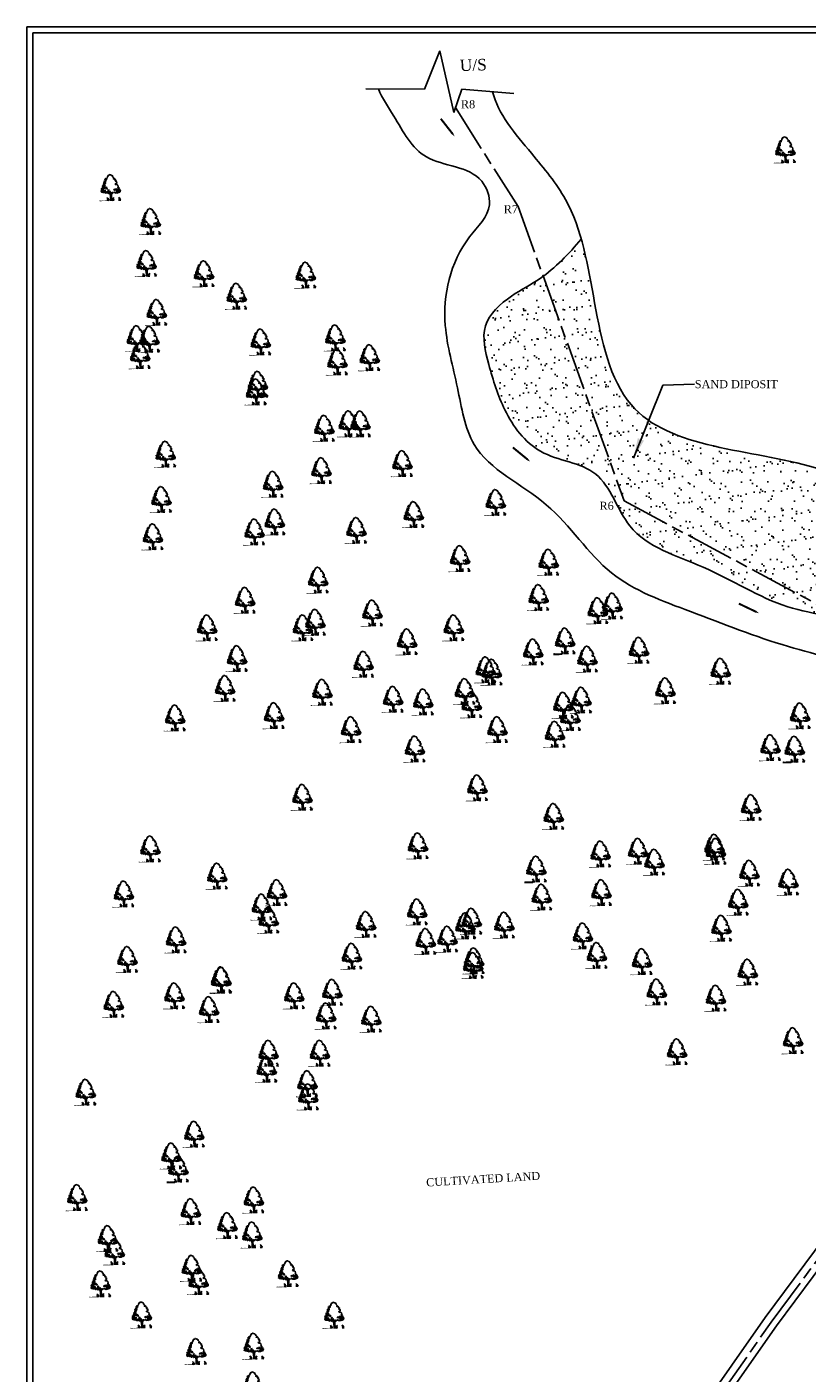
# Model space of a CAD drawing. Header units: metres. Extents: x 2367 to 3803, y 2055 to 3065.
# Tile 2 of 5: x 2367 to 2754, y 2398 to 3065. Entities that reach past the tile are written whole.
import ezdxf

# ---------------------------------------------------------------- set-up
doc = ezdxf.new("R2010")
doc.units = ezdxf.units.M
doc.header["$MEASUREMENT"] = 0
doc.linetypes.add('ACAD_ISO08W100', pattern=[36, 24, -3, 6, -3])
doc.layers.add('SECTION', color=7, linetype='Continuous')
doc.styles.get("Standard").update_dxf_attribs({"font": 'times.ttf'})
doc.dimstyles.get("Standard").update_dxf_attribs({"dimtxt": 2.851, "dimasz": 2, "dimexe": 3, "dimexo": 5, "dimgap": 0.09, "dimtad": 0, "dimdec": 4, "dimzin": 0, "dimdsep": 46, "dimtxsty": 'Standard', "dimcen": 0.09, "dimadec": 0, "dimazin": 0, "dimtfac": 1, "dimtdec": 4, "dimtofl": 0, "dimtmove": 0, "dimatfit": 3, "dimfxl": 0, "dimtolj": 1, "dimtzin": 0, "dimarcsym": 0})

# ---------------------------------------------------------------- blocks, each defined once
blk = doc.blocks.new('A$C16861002')
h = blk.add_hatch()
h.set_pattern_fill('AR-SAND,_O', color=86, scale=0.0125, angle=-7.1637)
h.set_pattern_definition([(30.3363, (-626.73594, 51.387482), (0.0022222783, 0.0239954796), [0, -0.019, 0, -0.02125, 0, -0.0203125]), (0.3363, (-626.73594, 51.387482), (0.0263487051, 0.0322427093), [0, -0.01025, 0, -0.017125, 0, -0.0065625]), (320.3363, (-626.751195, 51.3894), (0.03863172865, -0.00478416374), [0, -0.00625, 0, -0.0225, 0, -0.029375]), (310.3363, (-626.751195, 51.3894), (0.0386513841, 0.0061993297), [0, -0.003125, 0, -0.01475, 0, -0.016875])])
edge = h.paths.add_edge_path()
edge.add_spline(control_points=[(0.63, 0.14), (0.62, 0.15), (0.59, 0.15), (0.51, 0.16), (0.38, 0.17), (0.24, 0.2), (0.12, 0.19), (0.01, 0.25), (-0.01, 0.21), (-0.02, 0.2)], knot_values=[0.028153, 0.028153, 0.028153, 0.028153, 0.042705, 0.440186, 0.998352, 1.57343, 2.182336, 2.529485, 2.667956, 2.667956, 2.667956, 2.667956], degree=3, periodic=0)
edge.add_line((-0.02, 0.2), (0.62, 0.12))
edge.add_arc((0.44, 0.18), 0.185, 342.7907, 350.3646)
at = {"color": 86}
for p, q in [((0.93, 0.56), (0.91, 0.37)), ((0.93, 0.24), (0.91, 0.1)), ((0.93, 0.38), (0.92, 0.23)), ((0.94, 0.66), (0.93, 0.56)), ((0.95, 0.55), (0.97, 0.67)), ((0.96, 0.49), (0.95, 0.38)), ((0.99, 0.67), (0.97, 0.5))]:
    blk.add_line(p, q, dxfattribs=at)
for points in [[(0.99, 2.08), (1.03, 2.07), (1.04, 2.08), (1.03, 2.09), (1.06, 2.12), (1.13, 2.09), (1.13, 2.08), (1.15, 2.08), (1.17, 2.05), (1.19, 2.05), (1.24, 2.03)], [(0.99, 2.08), (0.97, 2.08), (0.87, 1.96), (0.85, 1.88), (0.83, 1.86), (0.76, 1.85)], [(1.59, 1.09), (1.6, 1.09), (1.59, 1.21), (1.54, 1.27), (1.46, 1.27), (1.4, 1.32), (1.42, 1.35), (1.51, 1.37), (1.53, 1.41), (1.53, 1.5), (1.47, 1.5), (1.45, 1.55), (1.5, 1.61), (1.48, 1.61), (1.47, 1.65), (1.43, 1.65), (1.41, 1.65), (1.44, 1.68), (1.41, 1.72), (1.41, 1.76), (1.34, 1.75), (1.31, 1.74), (1.31, 1.78), (1.37, 1.8), (1.31, 1.89), (1.27, 1.92), (1.28, 1.99), (1.24, 2.02), (1.24, 2.03)], [(0.86, 0.1), (0.89, 0.26), (0.9, 0.43), (0.9, 0.59), (0.93, 0.67)], [(1, 0.66), (0.98, 0.5), (0.97, 0.36), (0.95, 0.18), (0.93, 0.09)], [(1.3, 0.65), (1.36, 0.63), (1.4, 0.64), (1.47, 0.62), (1.53, 0.65), (1.56, 0.64), (1.56, 0.68), (1.62, 0.65), (1.69, 0.68)], [(1.58, 1), (1.58, 0.96), (1.66, 0.92), (1.68, 0.85), (1.68, 0.81), (1.73, 0.79), (1.69, 0.68)]]:
    blk.add_lwpolyline(points, dxfattribs=at)
for points in [[(0.27, 1.12), (0.28, 1.08), (0.33, 1.12), (0.37, 1.1), (0.36, 1.14), (0.33, 1.13)], [(0.41, 1.08), (0.37, 1.06), (0.39, 1.02)], [(0.41, 1.26), (0.38, 1.23), (0.43, 1.21)], [(0.51, 1.32), (0.45, 1.37), (0.41, 1.34), (0.41, 1.3)], [(0.42, 1.15), (0.44, 1.09), (0.53, 1.13), (0.46, 1.14), (0.45, 1.18)], [(0.51, 1.2), (0.48, 1.17), (0.52, 1.16)], [(0.59, 1.49), (0.51, 1.48), (0.49, 1.44), (0.52, 1.43), (0.54, 1.39), (0.5, 1.37), (0.56, 1.37), (0.56, 1.41), (0.6, 1.43), (0.6, 1.45), (0.56, 1.46)], [(0.51, 1.3), (0.49, 1.24), (0.57, 1.2), (0.6, 1.22), (0.54, 1.25)], [(0.58, 1.57), (0.57, 1.55), (0.53, 1.58)], [(0.59, 1.34), (0.55, 1.32), (0.57, 1.3), (0.61, 1.31)], [(0.61, 1.68), (0.58, 1.64), (0.61, 1.59)], [(0.65, 1.56), (0.6, 1.52), (0.66, 1.48), (0.67, 1.51), (0.65, 1.52)], [(0.65, 1.2), (0.61, 1.18), (0.62, 1.11), (0.65, 1.11), (0.64, 1.15), (0.66, 1.15), (0.69, 1.13), (0.71, 1.15)], [(0.71, 1.74), (0.71, 1.69), (0.64, 1.7), (0.69, 1.72), (0.68, 1.76)], [(0.66, 1.81), (0.71, 1.82), (0.65, 1.78)], [(0.7, 1.64), (0.66, 1.62), (0.69, 1.59)], [(0.69, 1.1), (0.71, 1.05), (0.75, 1.08)], [(0.74, 1.88), (0.72, 1.85), (0.75, 1.86)], [(0.79, 1.81), (0.74, 1.78), (0.78, 1.76)], [(1.63, 1.07), (1.59, 1.08), (1.56, 1.02), (1.58, 1.01), (1.6, 1.04)], [(0.28, 0.91), (0.23, 0.89), (0.27, 0.87)], [(0.26, 1.04), (0.3, 0.93), (0.35, 0.97)], [(0.32, 0.86), (0.29, 0.84), (0.34, 0.82), (0.36, 0.84)], [(0.35, 0.92), (0.31, 0.9), (0.38, 0.86), (0.4, 0.88)], [(0.45, 1.02), (0.39, 0.98), (0.4, 0.94), (0.46, 0.96)], [(0.44, 0.86), (0.39, 0.81), (0.44, 0.81), (0.48, 0.78)], [(0.47, 0.86), (0.5, 0.82), (0.55, 0.86)], [(0.48, 0.95), (0.5, 0.89), (0.57, 0.97), (0.52, 0.94)], [(0.58, 0.87), (0.54, 0.83), (0.58, 0.72), (0.67, 0.76), (0.61, 0.78), (0.64, 0.81)], [(0.68, 0.81), (0.71, 0.73), (0.74, 0.8)], [(0.72, 0.89), (0.75, 0.84), (0.82, 0.84), (0.8, 0.87), (0.75, 0.88)], [(0.79, 0.76), (0.73, 0.71), (0.76, 0.67), (0.79, 0.69), (0.77, 0.71)], [(0.81, 0.98), (0.78, 0.93), (0.85, 0.93)], [(0.85, 0.75), (0.81, 0.68), (0.89, 0.69)], [(0.86, 0.85), (0.85, 0.81), (0.89, 0.79), (0.93, 0.81)], [(0.92, 0.66), (0.96, 0.74), (1.04, 0.69), (0.97, 0.7)], [(1.05, 0.67), (1.02, 0.64), (1.07, 0.63)], [(1.06, 0.71), (1.11, 0.66), (1.12, 0.7)], [(1.19, 0.7), (1.22, 0.68), (1.25, 0.73)], [(1.22, 0.93), (1.23, 0.89), (1.28, 0.9), (1.3, 0.86), (1.33, 0.94), (1.28, 0.92)], [(1.32, 0.7), (1.28, 0.66), (1.35, 0.66)], [(1.35, 0.9), (1.39, 0.85), (1.46, 0.85)], [(1.37, 0.72), (1.43, 0.66), (1.48, 0.69), (1.53, 0.67), (1.52, 0.74), (1.47, 0.71)], [(1.39, 0.95), (1.42, 0.9), (1.44, 0.96)], [(1.5, 0.85), (1.55, 0.81), (1.49, 0.81)], [(1.58, 0.95), (1.51, 0.91), (1.52, 0.88), (1.58, 0.85), (1.63, 0.88), (1.56, 0.89), (1.61, 0.93)], [(1.57, 0.74), (1.56, 0.7), (1.61, 0.68), (1.61, 0.74)], [(1.65, 1.02), (1.6, 1), (1.61, 0.96)], [(1.61, 0.82), (1.62, 0.77), (1.66, 0.82)], [(1.67, 0.75), (1.65, 0.72), (1.69, 0.69)]]:
    blk.add_lwpolyline(points, close=True, dxfattribs=at)
for centre, radius, start, end in [((0.35, 0.21), 0.324, 343.8213, 33.8793), ((0.57, 0.19), 0.128, 354.9817, 66.5193), ((0.54, 0.16), 0.113, 338.4127, 44.178), ((0.44, 0.18), 0.185, 343.4617, 20.2712), ((0.31, 0.26), 0.391, 338.8097, 11.1779), ((0.75, 0.11), 0.0708, 83.2374, 178.7654), ((0.84, 0.14), 0.144, 124.1986, 191.1044), ((0.96, 0.09), 0.0708, 346.9072, 82.4352), ((0.88, 0.14), 0.144, 334.5682, 41.474), ((1.42, 0.12), 0.391, 154.4947, 186.8629), ((1.16, 0.12), 0.128, 99.1533, 170.6909), ((1.37, 0.08), 0.324, 131.7933, 181.8513), ((1.18, 0.08), 0.113, 121.4946, 187.2599), ((1.27, 0.07), 0.185, 145.4014, 182.2109), ((1.25, 0.1), 0.324, 343.8213, 33.8793), ((1.47, 0.08), 0.128, 354.9817, 66.5193), ((1.44, 0.05), 0.113, 338.4127, 44.178), ((1.35, 0.06), 0.185, 343.4617, 20.2712), ((1.21, 0.14), 0.391, 338.8097, 11.1779), ((1.65, 0), 0.0708, 83.2374, 178.7654), ((1.74, 0.03), 0.144, 124.1986, 191.1044)]:
    blk.add_arc(centre, radius, start, end, dxfattribs=at)
for points, start_tangent, end_tangent in [([(0.76, 0.18), (0.76, 0.19), (0.76, 0.2), (0.77, 0.19), (0.77, 0.19), (0.77, 0.18), (0.77, 0.18), (0.77, 0.17), (0.76, 0.17), (0.76, 0.18), (0.76, 0.18)], (-0.533022, 0.846101), (-0.533022, 0.846101)), ([(0.76, 0.26), (0.76, 0.27), (0.76, 0.27), (0.76, 0.27), (0.76, 0.27), (0.77, 0.26), (0.77, 0.26), (0.76, 0.26), (0.76, 0.26), (0.76, 0.26), (0.76, 0.26)], (-0.533022, 0.846101), (-0.533022, 0.846101)), ([(0.97, 0.16), (0.97, 0.17), (0.97, 0.17), (0.96, 0.17), (0.96, 0.17), (0.95, 0.16), (0.95, 0.16), (0.95, 0.15), (0.96, 0.15), (0.97, 0.15), (0.97, 0.16)], (0.725822, 0.687882), (0.725822, 0.687882)), ([(0.99, 0.23), (0.99, 0.24), (0.99, 0.24), (0.98, 0.24), (0.98, 0.24), (0.98, 0.24), (0.98, 0.23), (0.98, 0.23), (0.98, 0.23), (0.99, 0.23), (0.99, 0.23)], (0.725822, 0.687882), (0.725822, 0.687882)), ([(1.66, 0.15), (1.66, 0.16), (1.66, 0.16), (1.67, 0.16), (1.67, 0.15), (1.67, 0.15), (1.67, 0.15), (1.67, 0.14), (1.66, 0.14), (1.66, 0.15), (1.66, 0.15)], (-0.533022, 0.846101), (-0.533022, 0.846101)), ([(1.66, 0.07), (1.66, 0.08), (1.67, 0.08), (1.67, 0.08), (1.67, 0.08), (1.68, 0.07), (1.68, 0.07), (1.67, 0.06), (1.67, 0.06), (1.66, 0.07), (1.66, 0.07)], (-0.533022, 0.846101), (-0.533022, 0.846101))]:
    blk.add_spline(points, degree=3, dxfattribs=dict(at, start_tangent=start_tangent, end_tangent=end_tangent))

msp = doc.modelspace()

# ---------------------------------------------------------------- hatches: boundary and pattern name
at = {"linetype": 'Continuous'}
h = msp.add_hatch(dxfattribs=at)
h.set_pattern_fill('AR-SAND', color=0, scale=5)
h.set_pattern_definition([(37.5, (-3867.753, 697.143), (-0.314967, 9.634119), [0, -7.6, 0, -8.5, 0, -8.125]), (7.5, (-3867.753, 697.143), (8.848884, 14.11073), [0, -4.1, 0, -6.85, 0, -2.625]), (327.5, (-3873.903, 697.143), (15.570709, 0.028295), [0, -2.5, 0, -9, 0, -11.75]), (317.5, (-3873.903, 697.143), (15.030633, 4.388378), [0, -1.25, 0, -5.9, 0, -6.75])])
edge = h.paths.add_edge_path()
edge.add_spline(control_points=[(2641.75098, 2960.10152), (2635.5178, 2952.73554), (2625.22933, 2941.68631), (2606.20443, 2932.21797), (2590.78375, 2918.21986), (2596.30177, 2895.84973), (2602.93533, 2874.29773), (2619.85071, 2850.63576), (2653.50704, 2848.73885), (2663.70151, 2810.08717), (2705.14446, 2798.78191), (2741.36248, 2774.71732), (2784.5365, 2771.82353), (2820.26943, 2759.6528), (2843.67984, 2760.25925), (2854.33036, 2760.97763)], knot_values=[8.062313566, 8.062313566, 8.062313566, 8.062313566, 36.44253667, 53.03437315, 72.713884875, 91.838633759, 115.797393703, 142.876509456, 172.428381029, 203.201804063, 244.83497221, 291.131147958, 333.100453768, 371.479688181, 403.200027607, 403.200027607, 403.200027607, 403.200027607], degree=3, periodic=0)
edge.add_spline(control_points=[(2854.33036, 2760.97763), (2851.28521, 2767.23154), (2836.13202, 2794.12361), (2804.05176, 2827.46184), (2742.06474, 2856.39654), (2663.16176, 2855.37654), (2649.4576, 2921.24537), (2644.58521, 2950.12299), (2641.75098, 2960.10152)], knot_values=[182.657769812, 182.657769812, 182.657769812, 182.657769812, 203.676095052, 275.762441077, 314.805473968, 411.478433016, 465.118131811, 496.531711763, 496.531711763, 496.531711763, 496.531711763], degree=3, periodic=0)

# ---------------------------------------------------------------- linework, layer by layer
at = {"color": 0, "linetype": 'Continuous'}
for p, q in [((2367.0112, 3065.27047), (2367.0112, 2055.18248)), ((3803.09926, 3065.27047), (2367.0112, 3065.27047)), ((3800.09926, 3062.27047), (2370.0112, 3062.27047)), ((2370.0112, 3062.27047), (2370.0112, 2058.18248)), ((2564.10552, 3034.47943), (2571.60371, 3053.47406)), ((2571.60371, 3053.47406), (2578.55448, 3022.83781)), ((2534.98545, 3034.52616), (2564.10552, 3034.47943)), ((2578.55448, 3022.83781), (2582.5055, 3034.44991)), ((2582.5055, 3034.44991), (2608.3733, 3032.29989))]:
    msp.add_line(p, q, dxfattribs=at)
at = {"color": 0, "linetype": 'ACAD_ISO08W100'}
for p, q in [((2579.40677, 3025.34269), (2610.43001, 2976.18411)), ((2610.43001, 2976.18411), (2663.0774, 2830.27243)), ((2663.0774, 2830.27243), (2847.02256, 2731.74945))]:
    msp.add_line(p, q, dxfattribs=at)
at = {"color": 0}
for points in [[(2578.99605, 3011.01495, 0, 2, 0), (2576.63545, 3014.02666, 1, 1, 0), (2572.14562, 3019.75488, 1, 1, 0)], [(2616.45925, 2849.77511, 0, 2, 0), (2613.49737, 2852.19794, 1, 1, 0), (2607.86393, 2856.80612, 1, 1, 0)], [(2729.8823, 2774.61649, 0, 2, 0), (2726.42931, 2776.26564, 1, 1, 0), (2719.86178, 2779.40231, 1, 1, 0)]]:
    msp.add_lwpolyline(points, format="xyseb", dxfattribs=at)
at = {"color": 0, "linetype": 'Continuous'}
for points in [[(2384.51712, 2092.40701), (2421.51326, 2108.67148), (2484.46509, 2139.88768), (2530.77105, 2162.84962), (2564.47986, 2187.74198), (2589.19429, 2221.98663), (2628.06492, 2275.84631), (2665.64537, 2329.39786), (2732.89076, 2425.46051), (2805.70946, 2523.56762), (2834.52118, 2558.62313)], [(2434.15922, 2107.12893), (2487.57487, 2133.61638), (2534.43327, 2156.85226), (2569.5168, 2182.75978), (2594.87045, 2217.89014), (2633.76819, 2271.78738), (2671.3776, 2325.3802), (2738.56958, 2421.36656), (2811.2272, 2519.25664), (2839.882, 2554.12123)]]:
    msp.add_lwpolyline(points, dxfattribs=at)
at = {"color": 0, "linetype": 'ACAD_ISO08W100'}
msp.add_lwpolyline([(2385.52872, 2088.75535), (2423.10168, 2105.27341), (2486.13105, 2136.52806), (2532.73295, 2159.63675), (2567.17822, 2185.07295), (2592.23509, 2219.79208), (2631.12024, 2273.67188), (2668.71621, 2327.24554), (2735.93299, 2423.26732), (2808.6654, 2521.25817), (2837.39305, 2556.2114)], dxfattribs=at)
at = {"color": 0, "linetype": 'Continuous'}
for points, knots in [([(2541.24964, 3034.5161), (2543.10663, 3030.00447), (2551.28057, 3017.93599), (2562.44081, 2995.50298), (2591.25496, 2996.74714), (2598.97765, 2974.16047), (2577.94434, 2955.06827), (2570.88933, 2921.23836), (2580.97663, 2887.66172), (2586.14797, 2849.8468), (2628.43204, 2831.88851), (2652.58603, 2791.18082), (2698.89711, 2774.61744), (2741.85179, 2757.44691), (2790.25892, 2747.36922), (2839.92497, 2709.20343), (2841.662, 2647.971), (2836.62626, 2585.23335), (2880.9608, 2531.88388), (2950.5262, 2497.82781), (3019.46505, 2504.0345), (3082.56572, 2535.89294), (3106.01894, 2500.54566), (3121.24475, 2488.83101)], [82.735819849, 82.735819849, 82.735819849, 82.735819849, 97.576772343, 123.525625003, 153.499483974, 165.741030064, 184.435689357, 230.020445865, 261.417191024, 290.790818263, 337.36255257, 384.160751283, 427.718829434, 479.224193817, 524.184074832, 575.561642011, 652.433182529, 693.317836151, 761.526736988, 842.224162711, 917.101992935, 968.901822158, 1023.571815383, 1023.571815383, 1023.571815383, 1023.571815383]), ([(2597.85061, 3033.17449), (2600.31096, 3022.45478), (2616.20059, 3003.76158), (2640.68788, 2974.31312), (2647.80879, 2929.17037), (2663.16176, 2855.37654), (2742.06474, 2856.39654), (2804.05176, 2827.46184), (2849.41496, 2780.31981), (2878.83202, 2701.44432), (2870.98515, 2612.34305), (2937.10595, 2576.58479), (2992.59628, 2549.26887), (3055.35314, 2593.71672), (3111.55708, 2548.98564), (3160.13557, 2538.22257), (3203.08918, 2513.71901), (3225.52376, 2538.17249), (3244.4303, 2558.05054), (3233.09591, 2597.00215), (3274.2951, 2615.74326), (3314.49591, 2634.18906), (3348.33806, 2603.43979), (3391.80703, 2595.3296), (3427.7121, 2569.99385), (3449.44839, 2533.41668), (3482.34502, 2503.11744), (3522.94289, 2486.64235), (3568.1359, 2464.69617), (3597.27512, 2493.79118), (3633.01433, 2513.76421), (3682.39744, 2516.75706), (3721.19162, 2507.78124), (3741.69112, 2505.94864), (3743.29307, 2505.82123)], [97.447771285, 97.447771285, 97.447771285, 97.447771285, 132.402132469, 160.793410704, 214.071349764, 267.711048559, 364.384007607, 403.427040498, 475.513386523, 551.247914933, 657.601032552, 700.487961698, 766.948538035, 829.441254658, 893.599313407, 952.523186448, 990.377000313, 1018.37806549, 1041.2127217, 1069.445833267, 1120.171503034, 1151.300844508, 1196.3422582, 1238.005163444, 1285.075456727, 1321.584222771, 1365.409030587, 1414.867841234, 1457.732893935, 1497.363552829, 1524.217529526, 1581.523765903, 1638.849437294, 1643.702913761, 1643.702913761, 1643.702913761, 1643.702913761]), ([(2641.75098, 2960.10152), (2635.5178, 2952.73554), (2625.22933, 2941.68631), (2606.20443, 2932.21797), (2590.78375, 2918.21986), (2596.30177, 2895.84973), (2602.93533, 2874.29773), (2619.85071, 2850.63576), (2653.50704, 2848.73885), (2663.70151, 2810.08717), (2705.14446, 2798.78191), (2741.36248, 2774.71732), (2784.5365, 2771.82353), (2820.26943, 2759.6528), (2843.67984, 2760.25925), (2854.33036, 2760.97763)], [8.062313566, 8.062313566, 8.062313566, 8.062313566, 36.44253667, 53.03437315, 72.713884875, 91.838633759, 115.797393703, 142.876509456, 172.428381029, 203.201804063, 244.83497221, 291.131147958, 333.100453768, 371.479688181, 403.200027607, 403.200027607, 403.200027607, 403.200027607]), ([(2445.14766, 2286.36933), (2448.01234, 2285.66407), (2478.88833, 2278.40374), (2568.99552, 2268.30643), (2693.19312, 2288.42308), (2801.80604, 2212.42536), (2901.36732, 2245.15123), (2982.96036, 2284.6483), (3032.04484, 2353.83383), (3069.6759, 2422.40714), (3102.7176, 2465.51978), (3121.24475, 2488.83101)], [128.826112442, 128.826112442, 128.826112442, 128.826112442, 137.718287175, 224.424988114, 399.93560587, 496.144450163, 590.432234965, 692.710368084, 765.365082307, 839.07669207, 928.117266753, 928.117266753, 928.117266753, 928.117266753]), ([(2444.31049, 2248.24327), (2459.60733, 2245.18747), (2502.36632, 2240.55776), (2571.43063, 2257.96959), (2641.43412, 2236.02944), (2714.09166, 2250.03545), (2768.13417, 2194.25742), (2863.74058, 2198.91517), (2953.91648, 2208.89651), (3020.79626, 2261.07858), (3059.7915, 2318.3496), (3094.41606, 2381.64573), (3131.65664, 2434.61031), (3152.51317, 2464.37179), (3158.96205, 2473.57734)], [99.958800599, 99.958800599, 99.958800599, 99.958800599, 146.455065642, 228.079568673, 306.940592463, 361.783439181, 436.46137842, 512.681343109, 636.882805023, 703.03626455, 759.053307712, 844.037924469, 919.340357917, 953.063399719, 953.063399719, 953.063399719, 953.063399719])]:
    msp.add_open_spline(points, degree=3, knots=knots, dxfattribs=at)

# ---------------------------------------------------------------- block references
at = {"layer": 'SECTION', "color": 0, "linetype": 'ByBlock', "ltscale": 20, "xscale": 6.400800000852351, "yscale": 6.40079999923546, "zscale": 6.4008, "rotation": 7.997271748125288}
for p in [(2737.45323, 2996.42599), (2403.10654, 2977.70273), (2422.88303, 2960.88483), (2420.84605, 2940.08569), (2449.31869, 2935.00108), (2499.76134, 2934.34358), (2465.51464, 2923.82766), (2425.89989, 2915.8365), (2416.03468, 2902.86245), (2422.28823, 2902.55616), (2514.4071, 2903.21913), (2477.43206, 2901.16023), (2417.69283, 2894.40309), (2515.44219, 2891.25258), (2531.45539, 2893.38967), (2475.15516, 2876.43688), (2476.02714, 2880.22573), (2508.95082, 2858.35247), (2521.0437, 2860.63997), (2526.8268, 2860.53542), (2430.30564, 2845.56998), (2507.5459, 2837.41798), (2547.65026, 2840.88561), (2483.54867, 2830.63741), (2428.20552, 2823.09602), (2593.92445, 2821.62107), (2553.28055, 2815.64002), (2484.4088, 2811.98878), (2423.99927, 2804.61317), (2474.38277, 2806.98002), (2524.90178, 2807.76371), (2576.23296, 2793.78196), (2620.14741, 2791.94938), (2505.9128, 2783.12261), (2615.18035, 2774.51742), (2469.72069, 2773.10792), (2644.48736, 2767.96749), (2651.81417, 2770.27924), (2504.50788, 2762.18811), (2532.78476, 2766.8069), (2450.90695, 2759.49109), (2498.33804, 2759.49109), (2573.148, 2759.49109), (2550.01091, 2752.55586), (2628.29141, 2752.94114), (2664.92516, 2748.31765), (2465.73738, 2744.24835), (2528.41621, 2741.38241), (2612.48105, 2747.54707), (2639.32632, 2743.98186), (2588.95829, 2738.68539), (2592.04325, 2737.5295), (2705.4151, 2737.91481), (2459.77616, 2729.43841), (2578.61419, 2727.91283), (2678.03615, 2728.28253), (2507.97849, 2727.51194), (2543.06975, 2724.04434), (2558.01039, 2722.69956), (2582.01722, 2721.34729), (2627.38082, 2721.1243), (2636.38939, 2723.65904), (2435.03548, 2714.82325), (2484.07015, 2715.95322), (2630.89371, 2715.00849), (2744.78285, 2715.86621), (2522.24637, 2709.01799), (2594.74262, 2709.01799), (2623.27839, 2706.70624), (2553.86703, 2699.38573), (2730.12938, 2700.0693), (2742.08355, 2699.29872), (2498.09954, 2675.4417), (2584.81262, 2680.1675), (2720.48893, 2670.4019), (2622.65106, 2665.99014), (2422.72581, 2649.87378), (2555.37848, 2651.41494), (2664.50855, 2648.71792), (2702.36485, 2650.75208), (2703.0577, 2648.66225), (2645.89918, 2647.33763), (2672.60652, 2643.32385), (2455.88894, 2636.38862), (2614.03468, 2639.87274), (2719.67219, 2637.86365), (2485.48673, 2628.18385), (2646.30008, 2628.18385), (2738.9986, 2633.41399), (2409.61474, 2627.52692), (2478.00384, 2621.11218), (2616.69188, 2625.98575), (2714.0939, 2623.45805), (2481.40686, 2614.54663), (2554.9929, 2618.66524), (2529.63154, 2612.43124), (2578.90124, 2611.73001), (2581.98619, 2614.04175), (2598.18214, 2612.11528), (2705.76973, 2610.57412), (2435.45121, 2604.79477), (2559.23468, 2604.02419), (2570.03202, 2605.18005), (2637.1296, 2606.72121), (2411.38646, 2595.10335), (2522.60093, 2596.70365), (2583.14302, 2594.39191), (2644.07075, 2597.08896), (2582.75743, 2592.08016), (2666.43661, 2594.00663), (2718.82374, 2588.8023), (2457.78519, 2585.01995), (2457.94504, 2584.7232), (2434.67998, 2577.05384), (2494.06516, 2577.05384), (2512.92656, 2578.76319), (2673.76335, 2578.98028), (2703.07036, 2575.89795), (2404.60173, 2572.81563), (2451.82397, 2570.21002), (2509.87553, 2567.03628), (2532.24139, 2565.49512), (2741.31231, 2554.8147), (2481.33691, 2548.56755), (2506.79057, 2548.54232), (2683.78945, 2549.3129), (2480.42078, 2540.65225), (2390.7195, 2529.27778), (2500.62073, 2533.516), (2501.00631, 2526.96604), (2444.49507, 2508.46394), (2433.20906, 2497.70162), (2436.61209, 2491.13608), (2386.50932, 2477.01472), (2474.029, 2475.85905), (2442.7995, 2470.08072), (2460.92033, 2463.14674), (2401.67699, 2456.74481), (2473.25791, 2458.52409), (2405.08002, 2450.17927), (2443.25202, 2441.97634), (2398.07581, 2434.25513), (2446.65504, 2435.4108), (2490.99315, 2439.26299), (2418.50992, 2418.84628), (2513.86558, 2418.67402), (2473.99692, 2403.39437), (2445.49837, 2400.74086), (2473.65332, 2384.17125)]:
    msp.add_blockref('A$C16861002', p, dxfattribs=at)

# ---------------------------------------------------------------- texts
at = {"color": 0, "attachment_point": 1}
for s, width, insert, char_height, rotation in [('U/S', 8.0913997, (2581.45159, 3049.02913), 5.7024, 2.05002964), ('R8', 8.0913997, (2582.13071, 3028.91395), 4, 0.21002502), ('R7', 8.0913997, (2603.34163, 2976.87936), 4, 0.21002502), ('R6', 8.0913997, (2650.80215, 2829.8876), 4, 0.21002502), ('CULTIVATED LAND', 72.7976621, (2564.79254, 2494.42407), 4, 3.44995078)]:
    msp.add_mtext_dynamic_manual_height_columns(s, width=width, gutter_width=1, heights=[0], dxfattribs=dict(at, insert=insert, char_height=char_height, rotation=rotation))
at = {"color": 0, "linetype": 'Continuous', "insert": (2698.05524, 2888.15389), "char_height": 4, "attachment_point": 4}
msp.add_mtext('SAND DIPOSIT', dxfattribs=at)

# ---------------------------------------------------------------- leaders
at = {"color": 0, "linetype": 'Continuous', "annotation_type": 0, "has_hookline": 1, "hookline_direction": 0, "text_width": 39.68277}
msp.add_leader([(2667.61371, 2851.50177), (2682.11894, 2887.65392), (2697.96524, 2888.15389)], dimstyle='Standard', override={"dimasz": 10}, dxfattribs=at)

doc.saveas('drawing.dxf')
